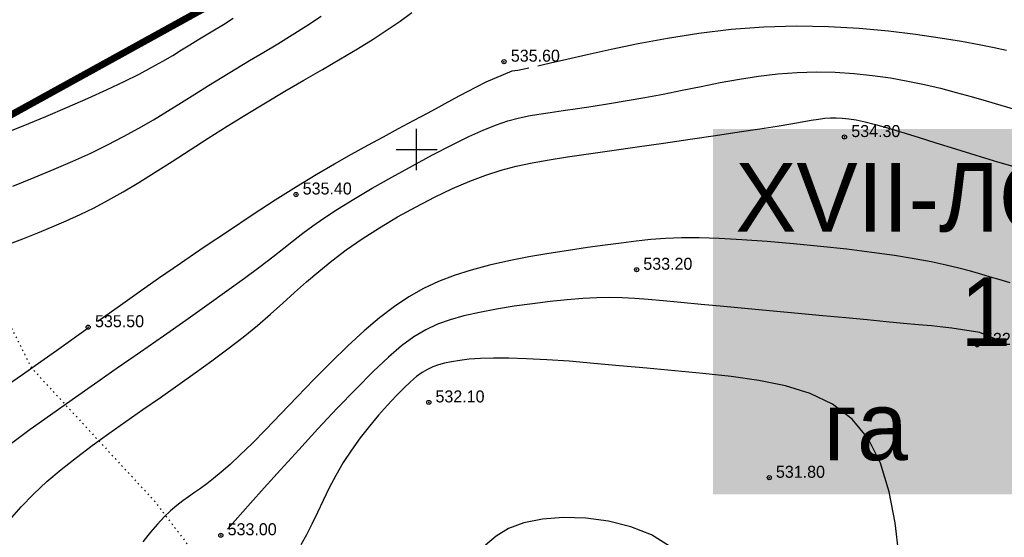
# Model space of a CAD drawing. Extents: x 0 to 361260, y 0 to 4201817.
# Tile 113 of 256: x 360421 to 360493, y 4200372 to 4200409. Entities that reach past the tile are written whole.
import ezdxf

# ---------------------------------------------------------------- set-up
doc = ezdxf.new("R2010")
doc.units = 0
doc.header["$LTSCALE"] = 0.5
doc.header["$MEASUREMENT"] = 0
doc.header["$PDMODE"] = 32
doc.header["$PDSIZE"] = 0.3
doc.linetypes.add('CONTI', pattern=[0])
doc.linetypes.add('Контура низ откосов  Штриховая 0.1-0.5 - - - - - - -', pattern=[0.6, 0.1, -0.5])
for name, color, linetype in [('(00001)лот ранги', 7, 'Continuous'), ('(004) Точки рельефа', 7, 'Continuous'), ('(034) Формы рельефа', 32, 'Continuous'), ('0000000000', 7, 'Continuous'), ('GORIZDEFAULT', 32, 'CONTI'), ('PI_TTDEFAULT', 5, 'CONTI'), ('SETKR', 2, 'CONTI'), ('Штрих Стекло', 7, 'Continuous')]:
    doc.layers.add(name, color=color, linetype=linetype)
doc.styles.add('D-431', font='txt')
doc.styles.add('ESKD1', font='times.ttf', dxfattribs={"width": 0.6, "oblique": 15})
doc.dimstyles.new('GENPLAN', dxfattribs={"dimtxt": 1, "dimasz": 4, "dimexe": 1.3, "dimexo": 1.5, "dimgap": 1.2, "dimtad": 1, "dimzin": 0, "dimdsep": 46, "dimtxsty": 'ESKD1', "dimblk1": 'OBLIQUE', "dimblk2": 'OBLIQUE', "dimtsz": 1, "dimcen": -2, "dimadec": 0, "dimazin": 0, "dimtfac": 0.75, "dimtix": 1, "dimtmove": 0, "dimatfit": 3, "dimfxl": 1, "dimtvp": 1.2, "dimlwd": 0, "dimlwe": 0, "dimarcsym": 0})

# ---------------------------------------------------------------- blocks, each defined once
blk = doc.blocks.new('BL_333')
at = {"color": 0}
for p, q in [((0, -1.5), (0, 1.5)), ((-1.5, 0), (1.5, 0))]:
    blk.add_line(p, q, dxfattribs=at)
blk = doc.blocks.new('*D312')
at = {"layer": '0000000000', "color": 0, "linetype": 'Continuous', "lineweight": 0, "transparency": 16777216}
for p, q in [((8604575.807, 479945.176), (8604574.662, 479947.762)), ((8604548.951, 479878.406), (8604575.235, 479946.469)), ((8604574.709, 479946.672), (8604576.448, 479946.001)), ((8604549.523, 479877.113), (8604548.378, 479879.699)), ((8604548.424, 479878.609), (8604550.163, 479877.938))]:
    blk.add_line(p, q, dxfattribs=at)
at = {"layer": 'Defpoints', "color": 0, "linetype": 'Continuous', "transparency": 16777216}
for p in [(8604573.309, 479947.213, -658.541), (8604575.235, 479946.469), (8604547.025, 479879.15, 313.43)]:
    blk.add_point(p, dxfattribs=at)
at = {"layer": '0000000000', "color": 0, "linetype": 'Continuous', "lineweight": 0, "transparency": 16777216, "insert": (8604560.515, 479913.098), "char_height": 1, "attachment_point": 5, "rotation": 68.88457, "style": 'ESKD1'}
blk.add_mtext('72.96', dxfattribs=at)
blk = doc.blocks.new('_Oblique')
at = {"color": 0, "linetype": 'ByBlock', "lineweight": -2}
blk.add_line((-0.5, -0.5), (0.5, 0.5), dxfattribs=at)
blk = doc.blocks.new('купкупкукуу')
at = {"layer": '0000000000', "color": 5, "linetype": 'Continuous', "lineweight": 0}
dim = blk.add_linear_dim(base=(8604575.235, 479946.469, 0.986), p1=(8604547.025, 479879.15, 314.416), p2=(8604573.309, 479947.213, -657.555), angle=68.88457, dimstyle='GENPLAN', dxfattribs=at)
dim.commit()
dim.dimension.update_dxf_attribs({"geometry": '*D312', "text_midpoint": (8604562.11, 479912.482, 0.986), "dimtype": 129})

msp = doc.modelspace()

# ---------------------------------------------------------------- hatches: boundary and pattern name
at = {"layer": 'Штрих Стекло', "linetype": 'Continuous'}
h = msp.add_hatch(color=5, dxfattribs=at)
h.dxf.hatch_style = 1
h.set_gradient(color1=(173, 173, 173), color2=(166, 166, 166), one_color=1, tint=0.65)
edge = h.paths.add_edge_path()
edge.add_line((360067.205, 4200806.615), (360049.645, 4200796.938))
edge.add_arc((360052.059, 4200792.559), 5, 32.88524, 118.85775, ccw=False)
edge.add_line((360056.257, 4200795.274), (360060.259, 4200789.085))
edge.add_line((360060.259, 4200789.085), (360069.039, 4200793.924))
edge.add_line((360069.039, 4200793.924), (360065.267, 4200799.758))
edge.add_arc((360069.63, 4200802.227), 5.014, 118.92591, 209.50369, ccw=False)
edge = h.paths.add_edge_path()
edge.add_line((360236.317, 4200517.23), (360498.797, 4200265.225))
edge.add_arc((360509.185, 4200276.045), 15, 226.16627, 298.85775)
edge.add_line((360516.425, 4200262.908), (361136.886, 4200604.824))
edge.add_arc((361129.646, 4200617.961), 15, 298.85775, 396.46852)
edge.add_line((361141.709, 4200626.877), (360736.189, 4201168.806))
edge.add_arc((360740.21, 4201171.777), 5, 118.85775, 216.46852, ccw=False)
edge.add_line((360737.797, 4201176.157), (360731.547, 4201172.713))
edge.add_line((360731.547, 4201172.713), (361139.296, 4200625.094))
edge.add_arc((361129.646, 4200617.961), 12, -61.14225, 36.46852, ccw=False)
edge.add_line((361135.438, 4200607.451), (360507.891, 4200266.197))
edge.add_line((360507.891, 4200266.197), (360237.512, 4200520.465))
edge.add_line((360237.512, 4200520.465), (360062.893, 4200790.537))
edge.add_line((360062.893, 4200790.537), (360060.259, 4200789.085))
edge.add_line((360060.259, 4200789.085), (360234.992, 4200518.836))
edge.add_arc((360242.55, 4200523.723), 9, 212.88524, 226.16627)
edge = h.paths.add_edge_path(flags=16)
edge.add_line((360274.624, 4200503.308), (360634.832, 4200701.808))
edge.add_arc((360637.246, 4200697.429), 5, 28.85775, 118.85775, ccw=False)
edge.add_line((360641.625, 4200699.842), (360789.915, 4200430.746))
edge.add_arc((360785.536, 4200428.333), 5, -61.14225, 28.85775, ccw=False)
edge.add_line((360787.949, 4200423.954), (360511.598, 4200271.666))
edge.add_arc((360509.185, 4200276.045), 5, 226.82384, 298.85775, ccw=False)
edge.add_line((360505.764, 4200272.399), (360273.569, 4200495.328))
edge.add_arc((360277.037, 4200498.929), 5, 118.85775, 226.07521, ccw=False)
h.paths.add_polyline_path([(360274.624, 4200503.308), (360631.329, 4200699.877), (360780.102, 4200429.905), (360509.832, 4200280.969)], flags=0)
edge = h.paths.add_edge_path(flags=16)
edge.add_line((360648.845, 4200709.53), (360942.986, 4200871.621))
edge.add_arc((360945.4, 4200867.242), 5, 36.46852, 118.85775, ccw=False)
edge.add_line((360949.42, 4200870.214), (361133.667, 4200620.933))
edge.add_arc((361129.646, 4200617.961), 5, -61.14225, 36.46852, ccw=False)
edge.add_line((361132.059, 4200613.582), (360801.962, 4200431.676))
edge.add_arc((360799.549, 4200436.055), 5, 208.85775, 298.85775, ccw=False)
edge.add_line((360795.17, 4200433.642), (360646.88, 4200702.738))
edge.add_arc((360651.259, 4200705.151), 5, 118.85775, 208.85775, ccw=False)
h.paths.add_polyline_path([(360652.349, 4200711.46), (360938.867, 4200869.351), (361123.713, 4200619.259), (360801.122, 4200441.489)], flags=0)
edge = h.paths.add_edge_path(flags=17)
edge.add_line((361139.296, 4200625.094), (360731.547, 4201172.713))
edge.add_line((360731.547, 4201172.713), (360723.659, 4201168.366))
edge.add_arc((360726.073, 4201163.987), 5, 36.46852, 118.85775, ccw=False)
edge.add_line((360730.093, 4201166.959), (360939.826, 4200883.196))
edge.add_arc((360935.805, 4200880.224), 5, -61.14225, 36.46852, ccw=False)
edge.add_line((360938.218, 4200875.845), (360645.95, 4200714.785))
edge.add_arc((360643.536, 4200719.164), 5, 208.85775, 298.85775, ccw=False)
edge.add_line((360639.157, 4200716.751), (360490.867, 4200985.847))
edge.add_arc((360495.246, 4200988.26), 5, 118.85775, 208.85775, ccw=False)
edge.add_line((360492.833, 4200992.639), (360478.82, 4200984.917))
edge.add_arc((360481.233, 4200980.538), 5, 28.85775, 118.85775, ccw=False)
edge.add_line((360485.612, 4200982.951), (360633.903, 4200713.855))
edge.add_arc((360629.523, 4200711.442), 5, -61.14225, 28.85552, ccw=False)
edge.add_line((360631.937, 4200707.063), (360550.485, 4200662.177))
edge.add_arc((360548.072, 4200666.557), 5, 208.85775, 298.85775, ccw=False)
edge.add_line((360543.693, 4200664.143), (360395.403, 4200933.239))
edge.add_arc((360399.782, 4200935.652), 5, 118.85775, 208.85775, ccw=False)
edge.add_line((360397.369, 4200940.032), (360749.145, 4201133.884))
edge.add_arc((360751.558, 4201129.505), 5, 36.46852, 118.85775, ccw=False)
edge.add_line((360755.579, 4201132.477), (360745.985, 4201145.458))
edge.add_arc((360741.964, 4201142.486), 5, -61.14225, 36.46852, ccw=False)
edge.add_line((360744.377, 4201138.107), (360086.378, 4200775.506))
edge.add_arc((360084.042, 4200779.927), 5, 212.88524, 297.85041, ccw=False)
edge.add_line((360079.844, 4200777.212), (360088.552, 4200763.743))
edge.add_arc((360092.751, 4200766.458), 5, 118.85775, 212.88524, ccw=False)
edge.add_line((360090.338, 4200770.837), (360383.356, 4200932.309))
edge.add_arc((360385.769, 4200927.93), 5, 28.85775, 118.85775, ccw=False)
edge.add_line((360390.148, 4200930.343), (360538.438, 4200661.248))
edge.add_arc((360534.059, 4200658.834), 5, -61.14225, 28.85775, ccw=False)
edge.add_line((360536.472, 4200654.455), (360267.361, 4200506.157))
edge.add_arc((360264.948, 4200510.536), 5, 226.16627, 298.85775, ccw=False)
edge.add_line((360261.485, 4200506.929), (360243.327, 4200524.363))
edge.add_line((360243.327, 4200524.363), (360069.039, 4200793.924))
edge.add_line((360069.039, 4200793.924), (360062.893, 4200790.537))
edge.add_line((360062.893, 4200790.537), (360237.512, 4200520.465))
edge.add_line((360237.512, 4200520.465), (360507.891, 4200266.197))
edge.add_line((360507.891, 4200266.197), (361135.438, 4200607.451))
edge.add_arc((361129.646, 4200617.961), 12, 298.85775, 396.46852)

# ---------------------------------------------------------------- linework, layer by layer
at = {"layer": '(034) Формы рельефа', "linetype": 'Контура низ откосов  Штриховая 0.1-0.5 - - - - - - -', "elevation": 551.5, "flags": 128}
msp.add_lwpolyline([(360422.83, 4200713.783), (360423.97, 4200705.819), (360427.685, 4200701.92), (360438.089, 4200692.203), (360444.772, 4200681.827), (360448.259, 4200670.998), (360450.858, 4200660.367), (360451.5, 4200650), (360452.26, 4200641.32), (360452.585, 4200627.311), (360450.57, 4200616.24), (360445.21, 4200606.184), (360443.127, 4200599.811), (360443.127, 4200594.447), (360440.18, 4200585.94), (360438.18, 4200576.565), (360433.658, 4200559.69), (360431.833, 4200542.201), (360430.991, 4200533.035), (360432.095, 4200525.76), (360437.187, 4200508.125), (360440.65, 4200493.709), (360441.089, 4200478.084), (360439.308, 4200458.162), (360430.259, 4200449.118), (360426.674, 4200438.489), (360422.73, 4200422.51), (360418.644, 4200410.398), (360417.818, 4200392.146), (360421.895, 4200384.058), (360430.882, 4200374.337), (360447.898, 4200352.108), (360452.902, 4200343.334), (360452.08, 4200339.39), (360446.662, 4200333.704), (360444.483, 4200327.826), (360445.031, 4200322.387), (360447.47, 4200316.95), (360452.542, 4200310.709), (360466.922, 4200300.698), (360474.36, 4200289.513), (360476.648, 4200283.775), (360478.533, 4200277.019), (360478.237, 4200268.173), (360480.299, 4200257.19), (360485.37, 4200243.88), (360491.26, 4200231.27), (360501.642, 4200224.105), (360508.221, 4200218.932), (360521.671, 4200212.949)], dxfattribs=at)
at = {"color": 0, "ltscale": 0.149071, "const_width": 0.5}
for points in [[(360410.93, 4200568.146), (360483.144, 4200437.101), (360396.781, 4200389.509), (360283.729, 4200498.05)], [(360396.781, 4200389.509), (360514.475, 4200454.367), (360587.266, 4200323.349), (360509.753, 4200280.634)]]:
    msp.add_lwpolyline(points, close=True, dxfattribs=at)
at = {"layer": 'GORIZDEFAULT', "color": 32}
for points in [[(360420.1, 4200393.04, 536.5), (360421.26, 4200393.49, 536.5), (360422.36, 4200393.93, 536.5), (360423.41, 4200394.36, 536.5), (360424.43, 4200394.79, 536.5), (360425.44, 4200395.25, 536.5), (360426.46, 4200395.75, 536.5), (360427.5, 4200396.3, 536.5), (360428.58, 4200396.91, 536.5), (360429.72, 4200397.59, 536.5), (360430.92, 4200398.34, 536.5), (360432.17, 4200399.13, 536.5), (360433.47, 4200399.97, 536.5), (360434.8, 4200400.83, 536.5), (360436.17, 4200401.7, 536.5), (360437.56, 4200402.56, 536.5), (360438.97, 4200403.41, 536.5), (360440.39, 4200404.25, 536.5), (360441.78, 4200405.06, 536.5), (360443.14, 4200405.85, 536.5), (360444.45, 4200406.61, 536.5), (360445.68, 4200407.35, 536.5), (360446.82, 4200408.05, 536.5), (360447.85, 4200408.73, 536.5), (360448.79, 4200409.37, 536.5), (360449.65, 4200409.99, 536.5)], [(360420.54, 4200397.32, 537), (360422.09, 4200397.95, 537), (360423.55, 4200398.56, 537), (360424.92, 4200399.15, 537), (360426.22, 4200399.74, 537), (360427.45, 4200400.34, 537), (360428.62, 4200400.94, 537), (360429.73, 4200401.55, 537), (360430.8, 4200402.17, 537), (360431.83, 4200402.79, 537), (360432.83, 4200403.42, 537), (360433.82, 4200404.05, 537), (360434.81, 4200404.67, 537), (360435.8, 4200405.28, 537), (360436.8, 4200405.89, 537), (360437.81, 4200406.49, 537), (360438.84, 4200407.1, 537), (360439.88, 4200407.72, 537), (360440.92, 4200408.36, 537), (360441.97, 4200409.03, 537), (360443.03, 4200409.74, 537)], [(360419.64, 4200401.07, 537.5), (360421.29, 4200401.74, 537.5), (360422.93, 4200402.42, 537.5), (360424.51, 4200403.09, 537.5), (360426.02, 4200403.75, 537.5), (360427.41, 4200404.38, 537.5), (360428.66, 4200404.96, 537.5), (360429.74, 4200405.5, 537.5), (360430.67, 4200406, 537.5), (360431.49, 4200406.45, 537.5), (360432.2, 4200406.87, 537.5), (360432.85, 4200407.27, 537.5), (360433.45, 4200407.64, 537.5), (360434.04, 4200408, 537.5), (360434.63, 4200408.36, 537.5), (360435.24, 4200408.73, 537.5), (360435.9, 4200409.13, 537.5), (360436.61, 4200409.58, 537.5)], [(360458.85, 4200406.11, 535.5), (360459.77, 4200406.32, 535.5), (360460.97, 4200406.6, 535.5), (360462.45, 4200406.94, 535.5), (360464.2, 4200407.32, 535.5), (360466.17, 4200407.73, 535.5), (360468.32, 4200408.13, 535.5), (360470.59, 4200408.48, 535.5), (360472.95, 4200408.77, 535.5), (360475.34, 4200408.95, 535.5), (360477.72, 4200409.02, 535.5), (360480.06, 4200408.98, 535.5), (360482.31, 4200408.85, 535.5), (360484.44, 4200408.66, 535.5), (360486.42, 4200408.42, 535.5), (360488.21, 4200408.16, 535.5), (360489.77, 4200407.91, 535.5), (360491.07, 4200407.67, 535.5), (360492.16, 4200407.45, 535.5), (360493.06, 4200407.24, 535.5)], [(360420.44, 4200378.57, 535), (360421.8, 4200379.59, 535), (360423.28, 4200380.65, 535), (360424.85, 4200381.76, 535), (360426.48, 4200382.9, 535), (360428.15, 4200384.07, 535), (360429.84, 4200385.24, 535), (360431.52, 4200386.41, 535), (360433.15, 4200387.56, 535), (360434.7, 4200388.65, 535), (360436.15, 4200389.68, 535), (360437.45, 4200390.62, 535), (360438.58, 4200391.46, 535), (360439.52, 4200392.18, 535), (360440.31, 4200392.8, 535), (360441.01, 4200393.36, 535), (360441.7, 4200393.9, 535), (360442.42, 4200394.43, 535), (360443.24, 4200395, 535), (360444.22, 4200395.64, 535), (360445.41, 4200396.37, 535), (360446.75, 4200397.17, 535), (360448.2, 4200397.99, 535), (360449.69, 4200398.82, 535), (360451.16, 4200399.61, 535), (360452.56, 4200400.33, 535), (360453.82, 4200400.94, 535), (360454.9, 4200401.43, 535), (360455.83, 4200401.81, 535), (360456.65, 4200402.09, 535), (360457.41, 4200402.29, 535), (360458.16, 4200402.45, 535), (360458.92, 4200402.58, 535), (360459.76, 4200402.71, 535), (360460.71, 4200402.85, 535), (360461.75, 4200403, 535), (360462.88, 4200403.17, 535), (360464.09, 4200403.36, 535), (360465.36, 4200403.57, 535), (360466.67, 4200403.8, 535), (360468.01, 4200404.05, 535), (360469.38, 4200404.33, 535), (360470.76, 4200404.6, 535), (360472.16, 4200404.88, 535), (360473.56, 4200405.13, 535), (360474.96, 4200405.35, 535), (360476.37, 4200405.52, 535), (360477.78, 4200405.63, 535), (360479.18, 4200405.67, 535), (360480.56, 4200405.64, 535), (360481.93, 4200405.55, 535), (360483.27, 4200405.41, 535), (360484.58, 4200405.22, 535), (360485.85, 4200404.99, 535), (360487.07, 4200404.74, 535), (360488.25, 4200404.47, 535), (360489.38, 4200404.17, 535), (360490.49, 4200403.87, 535), (360491.57, 4200403.55, 535), (360492.65, 4200403.24, 535), (360493.72, 4200402.91, 535)], [(360426.73, 4200387.48, 535.5), (360428.55, 4200388.77, 535.5), (360429.74, 4200389.61, 535.5), (360431.17, 4200390.61, 535.5), (360432.78, 4200391.71, 535.5), (360434.49, 4200392.89, 535.5), (360436.26, 4200394.08, 535.5), (360438.01, 4200395.24, 535.5), (360439.69, 4200396.33, 535.5), (360441.24, 4200397.31, 535.5), (360442.68, 4200398.18, 535.5), (360444.01, 4200398.96, 535.5), (360445.26, 4200399.67, 535.5), (360446.45, 4200400.32, 535.5), (360447.59, 4200400.93, 535.5), (360448.69, 4200401.53, 535.5), (360449.78, 4200402.11, 535.5), (360450.85, 4200402.68, 535.5), (360451.86, 4200403.23, 535.5), (360452.8, 4200403.74, 535.5), (360453.67, 4200404.2, 535.5), (360454.43, 4200404.6, 535.5), (360455.07, 4200404.93, 535.5), (360456.98, 4200405.73, 535.5), (360457.16, 4200405.76, 535.5), (360457.39, 4200405.8, 535.5), (360457.72, 4200405.87, 535.5), (360458.2, 4200405.97, 535.5)], [(360420.28, 4200372.96, 534.5), (360421.14, 4200373.93, 534.5), (360422.04, 4200374.86, 534.5), (360423.02, 4200375.77, 534.5), (360424.07, 4200376.66, 534.5), (360425.17, 4200377.54, 534.5), (360426.33, 4200378.41, 534.5), (360427.54, 4200379.28, 534.5), (360428.77, 4200380.16, 534.5), (360430.03, 4200381.03, 534.5), (360431.3, 4200381.92, 534.5), (360432.57, 4200382.81, 534.5), (360433.83, 4200383.7, 534.5), (360435.05, 4200384.59, 534.5), (360436.23, 4200385.46, 534.5), (360437.35, 4200386.32, 534.5), (360438.39, 4200387.16, 534.5), (360439.34, 4200387.98, 534.5), (360440.24, 4200388.78, 534.5), (360441.1, 4200389.56, 534.5), (360441.97, 4200390.34, 534.5), (360442.86, 4200391.11, 534.5), (360443.82, 4200391.89, 534.5), (360444.87, 4200392.69, 534.5), (360446.04, 4200393.49, 534.5), (360447.29, 4200394.29, 534.5), (360448.61, 4200395.08, 534.5), (360449.96, 4200395.83, 534.5), (360451.31, 4200396.53, 534.5), (360452.62, 4200397.16, 534.5), (360453.88, 4200397.7, 534.5), (360455.05, 4200398.14, 534.5), (360456.17, 4200398.5, 534.5), (360457.28, 4200398.79, 534.5), (360458.43, 4200399.04, 534.5), (360459.67, 4200399.26, 534.5), (360461.02, 4200399.47, 534.5), (360462.54, 4200399.69, 534.5), (360464.25, 4200399.93, 534.5), (360466.11, 4200400.2, 534.5), (360468.03, 4200400.47, 534.5), (360469.96, 4200400.75, 534.5), (360471.82, 4200401.02, 534.5), (360473.54, 4200401.28, 534.5), (360475.05, 4200401.51, 534.5), (360476.31, 4200401.71, 534.5), (360477.32, 4200401.88, 534.5), (360478.14, 4200402.02, 534.5), (360478.8, 4200402.14, 534.5), (360479.34, 4200402.22, 534.5), (360479.8, 4200402.28, 534.5), (360480.21, 4200402.31, 534.5), (360480.63, 4200402.32, 534.5), (360481.07, 4200402.3, 534.5), (360481.55, 4200402.25, 534.5), (360482.09, 4200402.16, 534.5), (360482.73, 4200402.02, 534.5), (360483.49, 4200401.83, 534.5), (360484.38, 4200401.58, 534.5), (360485.42, 4200401.26, 534.5), (360486.61, 4200400.9, 534.5), (360487.91, 4200400.49, 534.5), (360489.33, 4200400.05, 534.5), (360490.83, 4200399.59, 534.5), (360492.4, 4200399.11, 534.5), (360494.02, 4200398.63, 534.5)], [(360493.32, 4200390.28, 533.5), (360492.6, 4200390.5, 533.5), (360491.9, 4200390.7, 533.5), (360491.18, 4200390.91, 533.5), (360490.42, 4200391.12, 533.5), (360489.59, 4200391.34, 533.5), (360488.65, 4200391.57, 533.5), (360487.57, 4200391.8, 533.5), (360486.32, 4200392.03, 533.5), (360484.88, 4200392.26, 533.5), (360483.22, 4200392.49, 533.5), (360481.4, 4200392.72, 533.5), (360479.47, 4200392.93, 533.5), (360477.51, 4200393.12, 533.5), (360475.59, 4200393.29, 533.5), (360473.75, 4200393.42, 533.5), (360472.08, 4200393.5, 533.5), (360470.62, 4200393.55, 533.5), (360469.33, 4200393.55, 533.5), (360468.17, 4200393.5, 533.5), (360467.09, 4200393.43, 533.5), (360466.02, 4200393.32, 533.5), (360464.93, 4200393.18, 533.5), (360463.76, 4200393.03, 533.5), (360462.48, 4200392.85, 533.5), (360461.1, 4200392.64, 533.5), (360459.66, 4200392.42, 533.5), (360458.2, 4200392.16, 533.5), (360456.74, 4200391.88, 533.5), (360455.33, 4200391.56, 533.5), (360453.99, 4200391.21, 533.5), (360452.75, 4200390.82, 533.5), (360451.6, 4200390.37, 533.5), (360450.5, 4200389.86, 533.5), (360449.44, 4200389.25, 533.5), (360448.38, 4200388.55, 533.5), (360447.3, 4200387.73, 533.5), (360446.17, 4200386.77, 533.5), (360444.98, 4200385.67, 533.5), (360443.75, 4200384.47, 533.5), (360442.51, 4200383.22, 533.5), (360441.28, 4200381.95, 533.5), (360440.1, 4200380.72, 533.5), (360438.99, 4200379.58, 533.5), (360438, 4200378.56, 533.5), (360437.13, 4200377.72, 533.5), (360436.39, 4200377.02, 533.5), (360435.74, 4200376.45, 533.5), (360435.18, 4200375.99, 533.5), (360434.68, 4200375.61, 533.5), (360434.22, 4200375.27, 533.5), (360433.78, 4200374.97, 533.5), (360433.36, 4200374.67, 533.5), (360432.93, 4200374.36, 533.5), (360432.49, 4200374.02, 533.5), (360432.04, 4200373.64, 533.5), (360431.58, 4200373.2, 533.5), (360431.09, 4200372.68, 533.5), (360430.57, 4200372.08, 533.5), (360430.02, 4200371.38, 533.5)], [(360492.21, 4200386.19, 533), (360492.19, 4200386.2, 533), (360492.16, 4200386.22, 533), (360491.1, 4200386.66, 533), (360489.08, 4200386.97, 533), (360488.4, 4200387.05, 533), (360487.58, 4200387.13, 533), (360486.63, 4200387.22, 533), (360485.53, 4200387.32, 533), (360484.28, 4200387.44, 533), (360482.88, 4200387.57, 533), (360481.34, 4200387.71, 533), (360479.65, 4200387.87, 533), (360477.86, 4200388.03, 533), (360476.02, 4200388.21, 533), (360474.2, 4200388.38, 533), (360472.43, 4200388.54, 533), (360470.78, 4200388.7, 533), (360469.29, 4200388.84, 533), (360468.01, 4200388.97, 533), (360466.91, 4200389.06, 533), (360465.92, 4200389.14, 533), (360465, 4200389.18, 533), (360464.09, 4200389.2, 533), (360463.16, 4200389.18, 533), (360462.13, 4200389.13, 533), (360460.99, 4200389.04, 533), (360459.75, 4200388.91, 533), (360458.45, 4200388.75, 533), (360457.13, 4200388.57, 533), (360455.83, 4200388.35, 533), (360454.59, 4200388.12, 533), (360453.46, 4200387.86, 533), (360452.45, 4200387.58, 533), (360451.53, 4200387.26, 533), (360450.67, 4200386.85, 533), (360449.81, 4200386.33, 533), (360448.91, 4200385.67, 533), (360447.94, 4200384.84, 533), (360446.83, 4200383.8, 533), (360445.58, 4200382.54, 533), (360444.21, 4200381.13, 533), (360442.8, 4200379.62, 533), (360441.4, 4200378.1, 533), (360440.07, 4200376.64, 533), (360438.87, 4200375.32, 533), (360437.87, 4200374.2, 533), (360436.21, 4200372.3, 533)], [(360413.15, 4200377.79, 535.5), (360414.21, 4200378.64, 535.5), (360415.38, 4200379.48, 535.5), (360416.75, 4200380.45, 535.5), (360418.23, 4200381.49, 535.5), (360419.76, 4200382.56, 535.5), (360421.23, 4200383.59, 535.5), (360422.58, 4200384.54, 535.5), (360423.72, 4200385.34, 535.5), (360426.03, 4200386.98, 535.5)], [(360485.19, 4200370.47, 532.5), (360484.93, 4200372.77, 532.5), (360484.5, 4200375.02, 532.5), (360483.86, 4200377.11, 532.5), (360482.97, 4200378.91, 532.5), (360481.79, 4200380.34, 532.5), (360480.36, 4200381.42, 532.5), (360478.72, 4200382.21, 532.5), (360476.92, 4200382.77, 532.5), (360474.98, 4200383.16, 532.5), (360472.96, 4200383.43, 532.5), (360470.9, 4200383.65, 532.5), (360468.84, 4200383.85, 532.5), (360466.8, 4200384.05, 532.5), (360464.82, 4200384.23, 532.5), (360462.93, 4200384.4, 532.5), (360461.14, 4200384.55, 532.5), (360459.5, 4200384.66, 532.5), (360458.02, 4200384.74, 532.5), (360456.74, 4200384.78, 532.5), (360455.62, 4200384.79, 532.5), (360454.67, 4200384.76, 532.5), (360453.85, 4200384.7, 532.5), (360453.16, 4200384.62, 532.5), (360452.56, 4200384.52, 532.5), (360452.04, 4200384.41, 532.5), (360451.59, 4200384.29, 532.5), (360451.18, 4200384.14, 532.5), (360450.79, 4200383.96, 532.5), (360450.4, 4200383.73, 532.5), (360450, 4200383.43, 532.5), (360449.56, 4200383.05, 532.5), (360449.06, 4200382.58, 532.5), (360448.5, 4200382.02, 532.5), (360447.88, 4200381.36, 532.5), (360447.23, 4200380.62, 532.5), (360446.56, 4200379.82, 532.5), (360445.89, 4200378.96, 532.5), (360445.25, 4200378.07, 532.5), (360444.65, 4200377.16, 532.5), (360444.11, 4200376.23, 532.5), (360443.62, 4200375.31, 532.5), (360443.17, 4200374.4, 532.5), (360442.76, 4200373.52, 532.5), (360442.35, 4200372.68, 532.5), (360441.96, 4200371.89, 532.5), (360441.56, 4200371.17, 532.5)], [(360468.47, 4200371.07, 531.5), (360467.15, 4200371.88, 531.5), (360465.64, 4200372.48, 531.5), (360464.02, 4200372.89, 531.5), (360462.35, 4200373.11, 531.5), (360460.71, 4200373.16, 531.5), (360459.18, 4200373.04, 531.5), (360457.83, 4200372.77, 531.5), (360456.72, 4200372.35, 531.5), (360455.81, 4200371.8, 531.5), (360455.03, 4200371.13, 531.5)]]:
    msp.add_polyline3d(points, dxfattribs=at)
at = {"layer": 'PI_TTDEFAULT', "color": 5}
for p in [(360456.38, 4200406.41, 535.6), (360481.23, 4200400.92, 534.3), (360441.2, 4200396.72, 535.4), (360466.06, 4200391.23, 533.2), (360426.03, 4200387.04, 535.5), (360490.92, 4200385.75, 532.9), (360450.89, 4200381.55, 532.1), (360475.74, 4200376.06, 531.8), (360435.71, 4200371.86, 533)]:
    msp.add_point(p, dxfattribs=at)

# ---------------------------------------------------------------- block references
at = {"layer": 'SETKR', "color": 92}
msp.add_blockref('BL_333', (360450, 4200400), dxfattribs=at)

# ---------------------------------------------------------------- texts
at = {"layer": '(00001)лот ранги', "color": 31, "linetype": 'Continuous', "lineweight": 30, "ltscale": 3, "true_color": 0xffc2ad, "insert": (360474.138, 4200399.007, 1), "char_height": 5, "attachment_point": 1, "bg_fill": 1, "box_fill_scale": 1.5, "bg_fill_color": 7, "bg_fill_true_color": 16777215, "bg_fill_transparency": 0}
msp.add_mtext_dynamic_manual_height_columns('\\pi-0.86871;{\\C256;ХVII-ЛОТ\\P\\pi15.54403;1.1\\P\\pi0;   га}', width=35.76257, gutter_width=10, heights=[23.939], dxfattribs=at)
at = {"layer": '(004) Точки рельефа', "style": 'D-431'}
for s, p in [('535.60', (360456.88, 4200406.41)), ('534.30', (360481.73, 4200400.91)), ('535.40', (360441.69, 4200396.72)), ('533.20', (360466.55, 4200391.23)), ('535.50', (360426.53, 4200387.04)), ('532.90', (360491.42, 4200385.75)), ('532.10', (360451.38, 4200381.55)), ('531.80', (360476.23, 4200376.05)), ('533.00', (360436.21, 4200371.86))]:
    msp.add_text(s, height=0.875, dxfattribs=at).set_placement(p)

# ---------------------------------------------------------------- next in the draw order: block references
at = {"rotation": 319.4855031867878}
msp.add_blockref('купкупкукуу', (-6492793.211, 9425365.441, -314.416), dxfattribs=at)

# ---------------------------------------------------------------- next in the draw order: linework, layer by layer
at = {"color": 0, "ltscale": 0.149071, "const_width": 0.5}
msp.add_lwpolyline([(360396.781, 4200389.509), (360514.475, 4200454.367), (360558.05, 4200375.292), (360464.998, 4200324.014)], close=True, dxfattribs=at)

doc.saveas('drawing.dxf')
